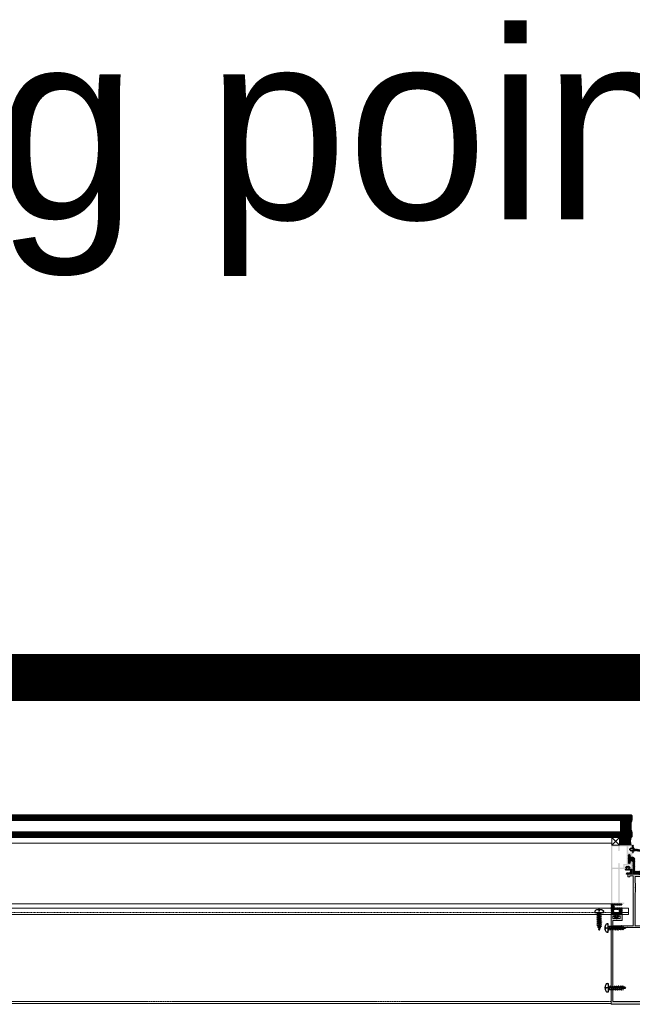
# Model space of a CAD drawing. Header units: millimetres. Extents: x -158258 to 126254, y -16359 to 60195.
# Tile 146 of 173: x -129571 to -128921, y 20778 to 21822. Entities that reach past the tile are written whole.
import ezdxf

# ---------------------------------------------------------------- set-up
doc = ezdxf.new("R2010")
doc.units = ezdxf.units.MM
doc.header["$LTSCALE"] = 0.1
doc.header["$MEASUREMENT"] = 0
for name, pattern in [('AUDIT_D_060311083008-3', [0]), ('CENTER', [2, 1.25, -0.25, 0.25, -0.25]), ('HIDDEN', [0.375, 0.25, -0.125])]:
    doc.linetypes.add(name, pattern=pattern)
for name, color, linetype, lineweight in [('01. Aluminium (Main Structure)', 6, 'Continuous', 5), ('3_Hatch', 8, 'Continuous', 0), ('4. Glass', 140, 'Continuous', 15)]:
    doc.layers.add(name, color=color, linetype=linetype, lineweight=lineweight)
for name, color, linetype in [('A-ANNO-TEXT-100', 211, 'AUDIT_D_060311083008-3'), ('CENTER LINE', 8, 'CENTER'), ('GUARD RAIL', 80, 'Continuous'), ('HARDWARES', 7, 'Continuous')]:
    doc.layers.add(name, color=color, linetype=linetype)
doc.styles.add('Txt100-02', font='GOTHIC.TTF', dxfattribs={"height": 250})
pattern_1 = [(45, (-26191.7542, -14950.54475), (-0.441941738, 0.441941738), []), (135, (-26191.7542, -14950.54475), (-0.441941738, -0.441941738), [])]

# ---------------------------------------------------------------- blocks, each defined once
blk = doc.blocks.new('A$C23054C9A')
at = {"layer": '3_Hatch'}
h = blk.add_hatch(color=256, dxfattribs=at)
h.dxf.hatch_style = 1
h.paths.add_polyline_path([(10.4, 60.5), (10.4, 26), (10.3, 25.8), (10.2, 25.6), (10, 25.5), (9.9, 25.5), (4.7, 25.5), (4.5, 25.5), (4.3, 25.6), (4.2, 25.8), (4.2, 26), (4.2, 60.5), (4.2, 60.7), (4.3, 60.9), (4.5, 61), (4.7, 61), (9.9, 61), (10, 61), (10.2, 60.9), (10.3, 60.7)], flags=16)
h.paths.add_polyline_path([(4.2, 5.9), (4.1, 6.1), (4, 6.3), (3.8, 6.4), (3.6, 6.4), (3.2, 6.4), (3.1, 6.4), (2.9, 6.3), (2.8, 6.1), (2.8, 5.9), (2.8, 1.9), (2.7, 1.7), (2.6, 1.5), (2.4, 1.4), (2.2, 1.4), (-4.5, 1.4), (-4.6, 1.4), (-4.8, 1.5), (-4.9, 1.7), (-4.9, 1.9), (-4.9, 19.5), (-4.9, 19.7), (-4.8, 19.8), (-4.6, 20), (-4.5, 20), (-1.9, 20), (-1.7, 20), (-1.5, 20.2), (-1.4, 20.3), (-1.4, 20.5), (-1.4, 23.6), (-1.4, 23.8), (-1.3, 24), (-1.1, 24.1), (-0.9, 24.1), (2.2, 24.1), (2.4, 24.1), (2.6, 24), (2.7, 23.8), (2.8, 23.6), (2.8, 19.6), (2.8, 19.4), (2.9, 19.3), (3.1, 19.2), (3.2, 19.1), (3.6, 19.1), (3.8, 19.2), (4, 19.3), (4.1, 19.4), (4.2, 19.6), (4.2, 23.6), (4.2, 23.8), (4.3, 24), (4.5, 24.1), (4.7, 24.1), (9.9, 24.1), (10, 24.1), (10.2, 24), (10.3, 23.8), (10.4, 23.6), (10.4, 1.9), (10.3, 1.7), (10.2, 1.5), (10, 1.4), (9.9, 1.4), (4.7, 1.4), (4.5, 1.4), (4.3, 1.5), (4.2, 1.7), (4.2, 1.9)], flags=16)
h.paths.add_polyline_path([(-6, 4.5), (-6.4, 4.2), (-6.4, 1.9), (-6.4, 1.7), (-6.5, 1.5), (-6.7, 1.4), (-6.9, 1.4), (-9.2, 1.4), (-9.4, 1.4), (-9.6, 1.5), (-9.7, 1.7), (-9.8, 1.9), (-9.8, 2.5), (-9.8, 2.7), (-9.9, 2.9), (-10.1, 3), (-10.3, 3), (-10.5, 3), (-10.6, 2.9), (-10.7, 2.7), (-10.8, 2.5), (-10.8, 0.5), (-10.7, 0.3), (-10.6, 0.1), (-10.5, 0), (-10.3, 0), (10.3, 0), (10.5, -0.1), (10.6, -0.2), (10.7, -0.3), (10.8, -0.5), (10.8, -1.5), (10.8, -1.7), (10.9, -1.9), (11.1, -2), (11.3, -2), (11.4, -2), (11.6, -1.9), (11.7, -1.7), (11.8, -1.5), (11.8, 61.9), (11.7, 62.1), (11.6, 62.3), (11.4, 62.4), (11.3, 62.4), (-1.7, 62.4), (-1.9, 62.4), (-2.1, 62.3), (-2.2, 62.1), (-2.3, 61.9), (-2.3, 61.5), (-2.2, 61.4), (-2.1, 61.2), (-1.9, 61.1), (-1.7, 61), (2.2, 61), (2.4, 61), (2.6, 60.9), (2.7, 60.7), (2.8, 60.5), (2.8, 26), (2.7, 25.8), (2.6, 25.6), (2.4, 25.5), (2.2, 25.5), (-3.8, 25.5), (-4, 25.5), (-4.1, 25.4), (-4.2, 25.4), (-4.2, 25.3), (-4.3, 25.2), (-4.3, 25.1), (-4.3, 25.1), (-4.3, 25), (-4.3, 24.9), (-4.3, 24.8), (-4.2, 24.7), (-4.2, 24.6), (-4.1, 24.6), (-4, 24.5), (-3.9, 24.5), (-3.3, 24.5), (-3.1, 24.5), (-3, 24.3), (-2.8, 24.2), (-2.8, 24), (-2.8, 21.9), (-2.8, 21.7), (-3, 21.5), (-3.1, 21.4), (-3.3, 21.4), (-8.9, 21.4), (-9, 21.4), (-9.2, 21.5), (-9.3, 21.7), (-9.4, 21.9), (-9.4, 24), (-9.3, 24.2), (-9.2, 24.3), (-9, 24.5), (-8.9, 24.5), (-8.3, 24.5), (-8.1, 24.5), (-8, 24.7), (-7.9, 24.8), (-7.8, 25), (-7.9, 25.2), (-8, 25.4), (-8.1, 25.5), (-8.3, 25.5), (-10.3, 25.5), (-10.5, 25.5), (-10.6, 25.4), (-10.7, 25.2), (-10.8, 25), (-10.8, 17.9), (-10.7, 17.7), (-10.6, 17.5), (-10.5, 17.4), (-10.3, 17.4), (-9.9, 17.4), (-9.7, 17.4), (-9.5, 17.5), (-9.4, 17.7), (-9.4, 17.9), (-9.4, 19.5), (-9.3, 19.7), (-9.2, 19.8), (-9, 20), (-8.9, 20), (-6.9, 20), (-6.7, 20), (-6.5, 19.8), (-6.4, 19.7), (-6.4, 19.5), (-6.4, 10.2), (-6.4, 10.1), (-6.5, 9.9), (-6.7, 9.8), (-6.9, 9.7), (-8.9, 9.7), (-9, 9.8), (-9.2, 9.9), (-9.3, 10.1), (-9.4, 10.2), (-9.4, 11.3), (-9.4, 11.5), (-9.5, 11.7), (-9.7, 11.8), (-9.9, 11.8), (-10.3, 11.8), (-10.5, 11.8), (-10.6, 11.7), (-10.7, 11.5), (-10.8, 11.3), (-10.8, 7), (-10.7, 6.9), (-10.7, 6.8), (-10.7, 6.7), (-10.6, 6.6), (-10.5, 6.6), (-10.5, 6.5), (-10.4, 6.5), (-10.3, 6.5), (-10.3, 6.5), (-10.2, 6.5), (-10.1, 6.5), (-10, 6.6), (-9.9, 6.6), (-9.9, 6.7), (-9.8, 6.7), (-9.8, 7), (-9.8, 7.6), (-9.7, 7.8), (-9.6, 8), (-9.4, 8.1), (-9.2, 8.1), (-6.9, 8.1), (-6.7, 8.1), (-6.5, 8), (-6.4, 7.8), (-6.4, 7.6), (-6.4, 5.3), (-6, 5), (-6, 4.8), (-6, 4.7)])
blk = doc.blocks.new('A$C768C5112')
at = {"layer": '3_Hatch'}
h = blk.add_hatch(color=256, dxfattribs=at)
h.dxf.hatch_style = 1
h.paths.add_polyline_path([(-4.2, -42), (-3.9, -41.7), (-3.9, -37.7), (-4.5, -36.7), (-4.5, -2.5), (-4.5, -2.3), (-4.4, -2.1), (-4.2, -2), (-4, -2), (4, -2), (4.2, -2), (4.4, -2.1), (4.5, -2.3), (4.5, -2.5), (4.5, -36.7), (3.9, -37.7), (3.9, -41.7), (4.2, -42), (4.3, -42.1), (4.3, -42.3), (4.2, -42.4), (3.9, -42.7), (3.9, -46.7), (4.5, -47.7), (4.5, -53.7), (4.5, -53.9), (4.4, -54.1), (4.2, -54.2), (4, -54.2), (-4, -54.2), (-4.2, -54.2), (-4.4, -54.1), (-4.5, -53.9), (-4.5, -53.7), (-4.5, -47.7), (-3.9, -46.7), (-3.9, -42.7), (-4.2, -42.4), (-4.3, -42.3), (-4.3, -42.1)], flags=16)
h.paths.add_polyline_path([(10, -54), (10, -54.2), (10, -54.4), (9.9, -54.5), (9.7, -54.7), (9.5, -54.7), (7, -54.7), (6.8, -54.7), (6.6, -54.5), (6.5, -54.4), (6.5, -54.2), (6.5, -2.5), (6.5, -2.3), (6.6, -2.1), (6.8, -2), (7, -2), (11.9, -2), (12.2, -1.7), (12.3, -1.6), (12.5, -1.6), (12.6, -1.7), (12.9, -2), (27.5, -2), (27.7, -2), (27.9, -2.1), (28, -2.3), (28, -2.5), (28, -7), (28, -7.2), (27.9, -7.4), (27.7, -7.5), (27.5, -7.5), (18.8, -7.5), (18.6, -7.5), (18.5, -7.6), (18.3, -7.8), (18.3, -8), (18.3, -13.5), (18.3, -13.7), (18.5, -13.9), (18.6, -14), (18.8, -14), (21.8, -14), (22, -14), (22.2, -13.9), (22.3, -13.7), (22.3, -13.5), (22.3, -13), (22.3, -12.8), (22.2, -12.7), (22, -12.5), (21.8, -12.5), (20.8, -12.5), (20.6, -12.5), (20.5, -12.3), (20.4, -12.2), (20.3, -12), (20.3, -10), (20.4, -9.8), (20.5, -9.7), (20.6, -9.5), (20.8, -9.5), (23.6, -9.5), (23.9, -9.2), (24.1, -9.1), (24.2, -9.1), (24.4, -9.2), (24.7, -9.5), (27.5, -9.5), (27.7, -9.5), (27.9, -9.7), (28, -9.8), (28, -10), (28, -12), (28, -12.2), (27.9, -12.3), (27.7, -12.5), (27.5, -12.5), (26.5, -12.5), (26.3, -12.5), (26.2, -12.7), (26.1, -12.8), (26, -13), (26, -13.5), (26.1, -13.7), (26.2, -13.9), (26.3, -14), (26.5, -14), (29.5, -14), (29.7, -14), (29.9, -13.9), (30, -13.7), (30, -13.5), (30, 81), (29.9, 81.2), (29.8, 81.2), (29.7, 81.3), (29.6, 81.3), (29.5, 81.3), (-29.5, 81.3), (-29.7, 81.3), (-29.9, 81.2), (-30, 81), (-30, 80.8), (-30, -13.5), (-30, -13.7), (-29.9, -13.9), (-29.7, -14), (-29.5, -14), (-26.5, -14), (-26.3, -14), (-26.1, -13.9), (-26, -13.7), (-26, -13.5), (-26, -13), (-26, -12.8), (-26.1, -12.7), (-26.3, -12.5), (-26.5, -12.5), (-27.5, -12.5), (-27.7, -12.5), (-27.9, -12.3), (-28, -12.2), (-28, -12), (-28, -10), (-28, -9.8), (-27.9, -9.7), (-27.7, -9.5), (-27.5, -9.5), (-24.7, -9.5), (-24.4, -9.2), (-24.2, -9.1), (-24.1, -9.1), (-23.9, -9.2), (-23.6, -9.5), (-20.8, -9.5), (-20.6, -9.5), (-20.4, -9.7), (-20.3, -9.8), (-20.3, -10), (-20.3, -12), (-20.3, -12.2), (-20.4, -12.3), (-20.6, -12.5), (-20.8, -12.5), (-21.8, -12.5), (-22, -12.5), (-22.2, -12.7), (-22.3, -12.8), (-22.3, -13), (-22.3, -13.5), (-22.3, -13.7), (-22.2, -13.9), (-22, -14), (-21.8, -14), (-18.8, -14), (-18.6, -14), (-18.5, -13.9), (-18.3, -13.7), (-18.3, -13.5), (-18.3, -8), (-18.3, -7.8), (-18.5, -7.6), (-18.6, -7.5), (-18.8, -7.5), (-27.5, -7.5), (-27.7, -7.5), (-27.9, -7.4), (-28, -7.2), (-28, -7), (-28, -2.5), (-28, -2.3), (-27.9, -2.1), (-27.7, -2), (-27.5, -2), (-12.9, -2), (-12.6, -1.7), (-12.5, -1.6), (-12.3, -1.6), (-12.2, -1.7), (-11.9, -2), (-7, -2), (-6.8, -2), (-6.7, -2.1), (-6.5, -2.3), (-6.5, -2.5), (-6.5, -54.2), (-6.5, -54.4), (-6.7, -54.5), (-6.8, -54.7), (-7, -54.7), (-9.5, -54.7), (-9.7, -54.7), (-9.9, -54.5), (-10, -54.4), (-10, -54.2), (-10, -54), (-10.1, -53.8), (-10.3, -53.7), (-10.5, -53.7), (-11.5, -53.7), (-11.7, -53.7), (-11.8, -53.8), (-12, -54), (-12, -54.2), (-12, -56.2), (-12, -56.4), (-11.8, -56.6), (-11.7, -56.7), (-11.5, -56.7), (-0.5, -56.7), (-0.2, -56.4), (-0.1, -56.3), (0.1, -56.3), (0.2, -56.4), (0.5, -56.7), (11.5, -56.7), (11.7, -56.7), (11.8, -56.6), (12, -56.4), (12, -56.2), (12, -54.2), (12, -54), (11.8, -53.8), (11.7, -53.7), (11.5, -53.7), (10.5, -53.7), (10.3, -53.7), (10.1, -53.8)])
h.paths.add_polyline_path([(28, 77.8), (28, 78), (27.9, 78.2), (27.7, 78.3), (27.5, 78.3), (-27.5, 78.3), (-27.7, 78.3), (-27.9, 78.2), (-28, 78), (-28, 77.8), (-28, 0.5), (-28, 0.3), (-27.9, 0.2), (-27.7, 0.1), (-27.5, 0), (27.5, 0), (27.7, 0.1), (27.9, 0.2), (28, 0.3), (28, 0.5)], flags=16)
at = {"layer": '01. Aluminium (Main Structure)', "linetype": 'ByBlock'}
for p, q in [((-30, 81), (-29.9, 81.2)), ((-30, 80.8), (-30, 81)), ((-30, -13.5), (-30, 80.8)), ((-29.9, 81.2), (-29.7, 81.3)), ((-29.7, 81.3), (-29.5, 81.3)), ((-29.5, 81.3), (29.5, 81.3)), ((-28, 78), (-27.9, 78.2)), ((-28, 77.8), (-28, 78)), ((-28, 0.5), (-28, 77.8)), ((-27.9, 78.2), (-27.7, 78.3)), ((-27.7, 78.3), (-27.5, 78.3)), ((-27.5, 78.3), (27.5, 78.3)), ((27.5, 78.3), (27.7, 78.3)), ((27.7, 78.3), (27.9, 78.2)), ((27.9, 78.2), (28, 78)), ((28, 78), (28, 77.8)), ((28, 77.8), (28, 0.5)), ((29.5, 81.3), (29.7, 81.3)), ((29.7, 81.3), (29.9, 81.2)), ((29.9, 81.2), (30, 81)), ((30, 81), (30, 80.8)), ((30, 80.8), (30, -13.5)), ((-28, 0.3), (-28, 0.5)), ((-27.9, 0.2), (-28, 0.3)), ((-27.7, 0.1), (-27.9, 0.2)), ((-27.5, 0), (-27.7, 0.1)), ((27.5, 0), (-27.5, 0)), ((27.7, 0.1), (27.5, 0)), ((27.9, 0.2), (27.7, 0.1)), ((28, 0.3), (27.9, 0.2)), ((28, 0.5), (28, 0.3)), ((-28, -2.3), (-27.9, -2.1)), ((-28, -2.5), (-28, -2.3)), ((-28, -7), (-28, -2.5)), ((-28, -7.2), (-28, -7)), ((-27.9, -7.4), (-28, -7.2)), ((-28, -9.8), (-27.9, -9.7)), ((-28, -10), (-28, -9.8)), ((-28, -12), (-28, -10)), ((-27.9, -2.1), (-27.7, -2)), ((-27.7, -7.5), (-27.9, -7.4)), ((-27.9, -9.7), (-27.7, -9.5)), ((-27.7, -2), (-27.5, -2)), ((-27.5, -7.5), (-27.7, -7.5)), ((-27.7, -9.5), (-27.5, -9.5)), ((-27.5, -2), (-12.9, -2)), ((-18.8, -7.5), (-27.5, -7.5)), ((-27.5, -9.5), (-24.7, -9.5)), ((-24.7, -9.5), (-24.4, -9.2)), ((-24.4, -9.2), (-24.2, -9.1)), ((-24.2, -9.1), (-24.1, -9.1)), ((-24.1, -9.1), (-23.9, -9.2)), ((-23.9, -9.2), (-23.6, -9.5)), ((-23.6, -9.5), (-20.8, -9.5)), ((-20.8, -9.5), (-20.6, -9.5)), ((-20.6, -9.5), (-20.4, -9.7)), ((-20.4, -9.7), (-20.3, -9.8)), ((-20.3, -9.8), (-20.3, -10)), ((-20.3, -10), (-20.3, -12)), ((-18.8, -7.5), (-18.6, -7.5)), ((-18.6, -7.5), (-18.5, -7.6)), ((-18.5, -7.6), (-18.3, -7.8)), ((-18.3, -7.8), (-18.3, -8)), ((-18.3, -8), (-18.3, -13.5)), ((-12.9, -2), (-12.6, -1.7)), ((-12.6, -1.7), (-12.5, -1.6)), ((-12.5, -1.6), (-12.3, -1.6)), ((-12.3, -1.6), (-12.2, -1.7)), ((-12.2, -1.7), (-11.9, -2)), ((-11.9, -2), (-7, -2)), ((-7, -2), (-6.8, -2)), ((-6.8, -2), (-6.7, -2.1)), ((-6.7, -2.1), (-6.5, -2.3)), ((-6.5, -2.3), (-6.5, -2.5)), ((-6.5, -2.5), (-6.5, -54.2)), ((-4.5, -2.3), (-4.4, -2.1)), ((-4.5, -2.5), (-4.5, -2.3)), ((-4.5, -36.7), (-4.5, -2.5)), ((-4.4, -2.1), (-4.2, -2)), ((-4.2, -2), (-4, -2)), ((-4, -2), (4, -2)), ((4, -2), (4.2, -2)), ((4.2, -2), (4.4, -2.1)), ((4.4, -2.1), (4.5, -2.3)), ((4.5, -2.3), (4.5, -2.5)), ((4.5, -2.5), (4.5, -36.7)), ((6.5, -2.3), (6.6, -2.1)), ((6.5, -2.5), (6.5, -2.3)), ((6.5, -54.2), (6.5, -2.5)), ((6.6, -2.1), (6.8, -2)), ((6.8, -2), (7, -2)), ((7, -2), (11.9, -2)), ((11.9, -2), (12.2, -1.7)), ((12.2, -1.7), (12.3, -1.6)), ((12.3, -1.6), (12.5, -1.6)), ((12.5, -1.6), (12.6, -1.7)), ((12.6, -1.7), (12.9, -2)), ((12.9, -2), (27.5, -2)), ((18.3, -7.8), (18.5, -7.6)), ((18.3, -8), (18.3, -7.8)), ((18.3, -8), (18.3, -13.5)), ((18.5, -7.6), (18.6, -7.5)), ((18.6, -7.5), (18.8, -7.5)), ((27.5, -7.5), (18.8, -7.5)), ((20.3, -10), (20.4, -9.8)), ((20.3, -12), (20.3, -10)), ((20.4, -9.8), (20.5, -9.7)), ((20.5, -9.7), (20.6, -9.5)), ((20.6, -9.5), (20.8, -9.5)), ((20.8, -9.5), (23.6, -9.5)), ((23.6, -9.5), (23.9, -9.2)), ((23.9, -9.2), (24.1, -9.1)), ((24.1, -9.1), (24.2, -9.1)), ((24.2, -9.1), (24.4, -9.2)), ((24.4, -9.2), (24.7, -9.5)), ((24.7, -9.5), (27.5, -9.5)), ((27.5, -2), (27.7, -2)), ((27.7, -7.5), (27.5, -7.5)), ((27.5, -9.5), (27.7, -9.5)), ((27.7, -2), (27.9, -2.1)), ((27.9, -7.4), (27.7, -7.5)), ((27.7, -9.5), (27.9, -9.7)), ((27.9, -2.1), (28, -2.3)), ((28, -7.2), (27.9, -7.4)), ((27.9, -9.7), (28, -9.8)), ((28, -2.3), (28, -2.5)), ((28, -2.5), (28, -7)), ((28, -7), (28, -7.2)), ((28, -9.8), (28, -10)), ((28, -10), (28, -12)), ((-30, -13.7), (-30, -13.5)), ((-29.9, -13.9), (-30, -13.7)), ((-29.7, -14), (-29.9, -13.9)), ((-29.5, -14), (-29.7, -14)), ((-26.5, -14), (-29.5, -14)), ((-28, -12.2), (-28, -12)), ((-27.9, -12.3), (-28, -12.2)), ((-27.7, -12.5), (-27.9, -12.3)), ((-27.5, -12.5), (-27.7, -12.5)), ((-26.5, -12.5), (-27.5, -12.5)), ((-26.5, -12.5), (-26.3, -12.5)), ((-26.3, -14), (-26.5, -14)), ((-26.3, -12.5), (-26.1, -12.7)), ((-26.1, -13.9), (-26.3, -14)), ((-26.1, -12.7), (-26, -12.8)), ((-26, -13.7), (-26.1, -13.9)), ((-26, -12.8), (-26, -13)), ((-26, -13), (-26, -13.5)), ((-26, -13.5), (-26, -13.7)), ((-22.3, -12.8), (-22.2, -12.7)), ((-22.3, -13), (-22.3, -12.8)), ((-22.3, -13), (-22.3, -13.5)), ((-22.3, -13.7), (-22.3, -13.5)), ((-22.2, -13.9), (-22.3, -13.7)), ((-22.2, -12.7), (-22, -12.5)), ((-22, -14), (-22.2, -13.9)), ((-22, -12.5), (-21.8, -12.5)), ((-21.8, -14), (-22, -14)), ((-20.8, -12.5), (-21.8, -12.5)), ((-18.8, -14), (-21.8, -14)), ((-20.6, -12.5), (-20.8, -12.5)), ((-20.4, -12.3), (-20.6, -12.5)), ((-20.3, -12.2), (-20.4, -12.3)), ((-20.3, -12), (-20.3, -12.2)), ((-18.6, -14), (-18.8, -14)), ((-18.5, -13.9), (-18.6, -14)), ((-18.3, -13.7), (-18.5, -13.9)), ((-18.3, -13.5), (-18.3, -13.7)), ((18.3, -13.7), (18.3, -13.5)), ((18.5, -13.9), (18.3, -13.7)), ((18.6, -14), (18.5, -13.9)), ((18.8, -14), (18.6, -14)), ((18.8, -14), (21.8, -14)), ((20.4, -12.2), (20.3, -12)), ((20.5, -12.3), (20.4, -12.2)), ((20.6, -12.5), (20.5, -12.3)), ((20.8, -12.5), (20.6, -12.5)), ((21.8, -12.5), (20.8, -12.5)), ((21.8, -12.5), (22, -12.5)), ((22, -14), (21.8, -14)), ((22, -12.5), (22.2, -12.7)), ((22.2, -13.9), (22, -14)), ((22.2, -12.7), (22.3, -12.8)), ((22.3, -13.7), (22.2, -13.9)), ((22.3, -12.8), (22.3, -13)), ((22.3, -13), (22.3, -13.5)), ((22.3, -13.5), (22.3, -13.7)), ((26, -13), (26.1, -12.8)), ((26, -13), (26, -13.5)), ((26.1, -13.7), (26, -13.5)), ((26.1, -12.8), (26.2, -12.7)), ((26.2, -13.9), (26.1, -13.7)), ((26.2, -12.7), (26.3, -12.5)), ((26.3, -14), (26.2, -13.9)), ((26.3, -12.5), (26.5, -12.5)), ((26.5, -14), (26.3, -14)), ((27.5, -12.5), (26.5, -12.5)), ((26.5, -14), (29.5, -14)), ((27.7, -12.5), (27.5, -12.5)), ((27.9, -12.3), (27.7, -12.5)), ((28, -12.2), (27.9, -12.3)), ((28, -12), (28, -12.2)), ((29.7, -14), (29.5, -14)), ((29.9, -13.9), (29.7, -14)), ((30, -13.7), (29.9, -13.9)), ((30, -13.5), (30, -13.7)), ((-3.9, -37.7), (-4.5, -36.7)), ((-4.2, -42), (-3.9, -41.7)), ((-3.9, -41.7), (-3.9, -37.7)), ((4.5, -36.7), (3.9, -37.7)), ((3.9, -37.7), (3.9, -41.7)), ((3.9, -41.7), (4.2, -42)), ((-4.5, -47.7), (-3.9, -46.7)), ((-4.5, -53.7), (-4.5, -47.7)), ((-4.3, -42.1), (-4.2, -42)), ((-4.3, -42.3), (-4.3, -42.1)), ((-4.2, -42.4), (-4.3, -42.3)), ((-3.9, -42.7), (-4.2, -42.4)), ((-3.9, -46.7), (-3.9, -42.7)), ((4.2, -42.4), (3.9, -42.7)), ((3.9, -42.7), (3.9, -46.7)), ((3.9, -46.7), (4.5, -47.7)), ((4.2, -42), (4.3, -42.1)), ((4.3, -42.3), (4.2, -42.4)), ((4.3, -42.1), (4.3, -42.3)), ((4.5, -47.7), (4.5, -53.7)), ((-12, -54), (-11.8, -53.8)), ((-12, -54.2), (-12, -54)), ((-12, -56.2), (-12, -54.2)), ((-12, -56.4), (-12, -56.2)), ((-11.8, -56.6), (-12, -56.4)), ((-11.8, -53.8), (-11.7, -53.7)), ((-11.7, -56.7), (-11.8, -56.6)), ((-11.7, -53.7), (-11.5, -53.7)), ((-11.5, -56.7), (-11.7, -56.7)), ((-11.5, -53.7), (-10.5, -53.7)), ((-11.5, -56.7), (-0.5, -56.7)), ((-10.5, -53.7), (-10.3, -53.7)), ((-10.3, -53.7), (-10.1, -53.8)), ((-10.1, -53.8), (-10, -54)), ((-10, -54), (-10, -54.2)), ((-10, -54.4), (-10, -54.2)), ((-9.9, -54.5), (-10, -54.4)), ((-9.7, -54.7), (-9.9, -54.5)), ((-9.5, -54.7), (-9.7, -54.7)), ((-7, -54.7), (-9.5, -54.7)), ((-6.8, -54.7), (-7, -54.7)), ((-6.7, -54.5), (-6.8, -54.7)), ((-6.5, -54.4), (-6.7, -54.5)), ((-6.5, -54.2), (-6.5, -54.4)), ((-4.5, -53.9), (-4.5, -53.7)), ((-4.4, -54.1), (-4.5, -53.9)), ((-4.2, -54.2), (-4.4, -54.1)), ((-4, -54.2), (-4.2, -54.2)), ((4, -54.2), (-4, -54.2)), ((-0.5, -56.7), (-0.2, -56.4)), ((-0.2, -56.4), (-0.1, -56.3)), ((-0.1, -56.3), (0.1, -56.3)), ((0.1, -56.3), (0.2, -56.4)), ((0.2, -56.4), (0.5, -56.7)), ((0.5, -56.7), (11.5, -56.7)), ((4.2, -54.2), (4, -54.2)), ((4.4, -54.1), (4.2, -54.2)), ((4.5, -53.9), (4.4, -54.1)), ((4.5, -53.7), (4.5, -53.9)), ((6.5, -54.4), (6.5, -54.2)), ((6.6, -54.5), (6.5, -54.4)), ((6.8, -54.7), (6.6, -54.5)), ((7, -54.7), (6.8, -54.7)), ((9.5, -54.7), (7, -54.7)), ((9.7, -54.7), (9.5, -54.7)), ((9.9, -54.5), (9.7, -54.7)), ((10, -54.4), (9.9, -54.5)), ((10, -54), (10.1, -53.8)), ((10, -54.2), (10, -54)), ((10, -54.2), (10, -54.4)), ((10.1, -53.8), (10.3, -53.7)), ((10.3, -53.7), (10.5, -53.7)), ((10.5, -53.7), (11.5, -53.7)), ((11.5, -53.7), (11.7, -53.7)), ((11.7, -56.7), (11.5, -56.7)), ((11.7, -53.7), (11.8, -53.8)), ((11.8, -56.6), (11.7, -56.7)), ((11.8, -53.8), (12, -54)), ((12, -56.4), (11.8, -56.6)), ((12, -54), (12, -54.2)), ((12, -54.2), (12, -56.2)), ((12, -56.2), (12, -56.4))]:
    blk.add_line(p, q, dxfattribs=at)
blk = doc.blocks.new('A$C096C0FB7')
at = {"layer": '3_Hatch'}
h = blk.add_hatch(dxfattribs=at)
h.set_pattern_fill('ANSI31', color=256, scale=5)
h.set_pattern_definition([(45, (-26191.7542, -15010.3187), (-0.441941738, 0.441941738), [])])
h.paths.add_polyline_path([(9.5, -15.5), (9.5, -15.6), (9.5, -17.3), (9.5, -17.5), (9.6, -17.6), (9.7, -17.7), (9.9, -17.7), (11.5, -17.7), (11.7, -17.7), (11.8, -17.6), (11.9, -17.5), (11.9, -17.3), (11.9, -8.5), (11.9, -8.3), (11.8, -8.2), (11.7, -8.1), (11.5, -8.1), (9.9, -8.1), (9.7, -8.1), (9.6, -8.2), (9.5, -8.3), (9.5, -8.5), (9.5, -10.2), (9.5, -10.4), (9.4, -10.5), (9.3, -10.6), (9.1, -10.6), (7.4, -10.6), (7.2, -10.6), (7.1, -10.5), (7, -10.4), (7, -10.2), (7, 2.6), (7, 2.8), (6.9, 2.9), (6.8, 3), (6.6, 3), (-6.9, 3), (-7, 3), (-7.1, 2.9), (-7.2, 2.8), (-7.3, 2.6), (-7.3, 0.4), (-7.2, 0.3), (-7.1, 0.1), (-7, 0), (-6.9, 0), (4.3, 0), (4.4, 0), (4.6, -0.1), (4.7, -0.2), (4.7, -0.4), (4.7, -12.7), (4.7, -12.8), (4.7, -13.1), (4.8, -13.3), (4.9, -13.6), (4.9, -13.8), (5.1, -14), (5.2, -14.2), (5.3, -14.4), (5.5, -14.6), (5.7, -14.7), (5.9, -14.9), (6.1, -15), (6.3, -15.1), (6.6, -15.1), (6.8, -15.2), (7.1, -15.2), (7.2, -15.2), (9.1, -15.2), (9.3, -15.2), (9.4, -15.3)])
blk = doc.blocks.new('*U1030')
at = {"layer": 'CENTER LINE', "linetype": 'CENTER'}
blk.add_line((0, -19.1), (0, 3.8), dxfattribs=at)
at = {"layer": 'HARDWARES', "linetype": 'Continuous'}
for p, q in [((-4.5, 0), (-4.5, 1.2)), ((4.5, 0), (-4.5, 0)), ((-0.7, 2.6), (-0.7, 3.3)), ((0.7, 2.6), (-0.7, 2.6)), ((0.7, 2.6), (0.7, 3.3)), ((4.5, 1.2), (4.5, 0))]:
    blk.add_line(p, q, dxfattribs=at)
at = {"layer": 'HARDWARES'}
for p, q in [((4.5, 0), (-4.5, 0)), ((4.5, 0.8), (4.5, 0))]:
    blk.add_line(p, q, dxfattribs=at)
at = {"layer": 'HARDWARES', "linetype": 'HIDDEN'}
for p, q in [((1.4, 0), (1.4, -0.3)), ((-1.4, -2.1), (-1.4, -3.5)), ((-1.4, -4.2), (-1.4, -5.6)), ((-1.4, -6.3), (-1.4, -7.7)), ((-1.4, -8.4), (-1.4, -9.8)), ((1.4, -1), (1.4, -2.4)), ((1.4, -3.1), (1.4, -4.5)), ((1.4, -5.2), (1.4, -6.6)), ((1.4, -7.3), (1.4, -8.7)), ((1.4, -9.4), (1.4, -10.8)), ((1.1, -15.3), (-1.8, -16.4)), ((2, -15.6), (-1.8, -16.4)), ((-1.8, -16.4), (-0.9, -16.7)), ((-1.4, -10.5), (-1.4, -11.9)), ((-0.9, -16.7), (2, -15.6)), ((1.1, -15.3), (2, -15.6))]:
    blk.add_line(p, q, dxfattribs=at)
for points in [[(-1.4, 0), (-1.4, -1.4)], [(2.4, -0.7), (1.4, -0.3), (-2.4, -1.7), (2.4, -0.7), (-1.4, -2.1), (-2.4, -1.7)], [(2.4, -2.8), (1.4, -2.4), (-2.4, -3.8), (2.4, -2.8), (-1.4, -4.2), (-2.4, -3.8)], [(2.4, -4.9), (1.4, -4.5), (-2.4, -5.9), (2.4, -4.9), (-1.4, -6.3), (-2.4, -5.9)], [(2.4, -7), (1.4, -6.6), (-2.4, -8), (2.4, -7), (-1.4, -8.4), (-2.4, -8)], [(2.4, -9.1), (1.4, -8.7), (-2.4, -10.1), (2.4, -9.1), (-1.4, -10.5), (-2.4, -10.1)], [(2.4, -11.2), (1.4, -10.8), (-2.4, -12.2), (2.4, -11.2), (-1.4, -12.6), (-2.4, -12.2)], [(2.4, -13.3), (1.5, -12.9), (-2.4, -14.3), (2.4, -13.3), (-1.4, -14.7), (-2.4, -14.3)]]:
    blk.add_lwpolyline(points, dxfattribs=at)
at = {"layer": 'HARDWARES', "linetype": 'Continuous'}
for centre, radius, start, end in [((-3.1, 1.2), 1.37, 131.7376, 180), ((-0.7, -2.3), 5.57, 89.5407, 126.6338), ((0.7, -2.3), 5.57, 53.3662, 90.4593), ((3.1, 1.2), 1.37, 0, 48.2624)]:
    blk.add_arc(centre, radius, start, end, dxfattribs=at)
at = {"layer": 'HARDWARES', "linetype": 'HIDDEN'}
for centre, start, end in [((15.4, -11.8), 182.508, 187.2926), ((15.3, -11.8), 189.5795, 194.5622), ((15.3, -11.8), 196.6931, 203.9435), ((-15.3, -11.8), 336.0565, 345.4243), ((-15.3, -11.8), 347.9668, 353.6815), ((-15.3, -11.8), 356.0961, 1.0584)]:
    blk.add_arc(centre, 16.8, start, end, dxfattribs=at)
blk = doc.blocks.new('*U995')
at = {"layer": '3_Hatch'}
h = blk.add_hatch(dxfattribs=at)
h.set_pattern_fill('ANSI37', color=256, scale=5)
h.set_pattern_definition(pattern_1)
edge = h.paths.add_edge_path(flags=16)
edge.add_line((27, 103), (27, 100.9))
edge.add_arc((26.5, 100.9), 0.5, -90, 0, ccw=False)
edge.add_line((26.5, 100.4), (21.8, 100.4))
edge.add_arc((21.8, 100.9), 0.5, 180, 270, ccw=False)
edge.add_line((21.3, 100.9), (21.3, 103))
edge.add_arc((21.8, 103), 0.5, 90, 180, ccw=False)
edge.add_line((21.8, 103.5), (26.5, 103.5))
edge.add_arc((26.5, 103), 0.5, 0, 90, ccw=False)
edge = h.paths.add_edge_path(flags=16)
edge.add_line((24.5, 106), (23.9, 106))
edge.add_arc((23.9, 106.2), 0.2, 180, 270, ccw=False)
edge.add_line((23.7, 106.2), (23.7, 108))
edge.add_arc((23.9, 108), 0.2, 90, 180, ccw=False)
edge.add_line((23.9, 108.2), (24.5, 108.2))
edge.add_arc((24.5, 108), 0.2, 0, 90, ccw=False)
edge.add_line((24.7, 108), (24.7, 106.2))
edge.add_arc((24.5, 106.2), 0.2, -90, 0, ccw=False)
edge = h.paths.add_edge_path()
edge.add_line((27.4, 107.8), (26, 109.1))
edge.add_arc((25.6, 108.4), 0.8, 55.9007, 90)
edge.add_line((25.6, 109.2), (22.7, 109.2))
edge.add_arc((22.7, 108.4), 0.8, 90.0001, 124.0993)
edge.add_line((22.3, 109.1), (20.9, 107.8))
edge.add_arc((21.4, 107.5), 0.553, 157.0553, 290.8747)
edge.add_line((21.6, 107), (22.1, 107))
edge.add_arc((22.1, 106.6), 0.411, -14.8706, 93.8472, ccw=False)
edge.add_line((22.5, 106.5), (22.5, 105.9))
edge.add_arc((22, 106), 0.533, 284.2078, 355.4538, ccw=False)
edge.add_line((22.1, 105.5), (18.8, 105.5))
edge.add_arc((18.8, 105), 0.5, 90.0022, 180)
edge.add_line((18.3, 105), (18.3, 98.9))
edge.add_arc((18.8, 98.9), 0.5, 180, 270)
edge.add_line((18.8, 98.4), (26, 98.4))
edge.add_arc((26, 98.2), 0.2, 0.0142, 90, ccw=False)
edge.add_line((26.2, 98.2), (26.2, 97.2))
edge.add_arc((26.7, 97.2), 0.5, 180, 237.697)
edge.add_line((26.4, 96.8), (27.2, 96.3))
edge.add_arc((27.2, 96.1), 0.25, -139.3278, 90, ccw=False)
edge.add_line((27, 95.9), (18.7, 95.9))
edge.add_arc((19.1, 95.2), 0.841, 116.8773, 243.1351)
edge.add_line((18.7, 94.4), (29.5, 94.4))
edge.add_arc((29.3, 95.2), 0.8, 283.859, 342.2293)
edge.add_line((30, 94.9), (30, 105.2))
edge.add_arc((29.8, 105.2), 0.25, 0, 86.9111)
edge.add_line((29.8, 105.5), (26.2, 105.5))
edge.add_arc((26.3, 106), 0.533, 184.5462, 255.7922, ccw=False)
edge.add_line((25.8, 105.9), (25.8, 106.5))
edge.add_arc((26.2, 106.6), 0.41, 85.8157, 195.2748, ccw=False)
edge.add_line((26.2, 107), (26.7, 107))
edge.add_arc((26.9, 107.5), 0.553, 249.1254, 382.9447)
h = blk.add_hatch(dxfattribs=at)
h.set_pattern_fill('ANSI37', color=256, scale=5)
h.set_pattern_definition(pattern_1)
edge = h.paths.add_edge_path(flags=16)
edge.add_line((11.7, 57.5), (12.6, 57.5))
edge.add_arc((12.6, 57.3), 0.2, 0.005, 90, ccw=False)
edge.add_line((12.8, 57.3), (12.8, 55.5))
edge.add_arc((12.6, 55.5), 0.2, -89.9949, 0, ccw=False)
edge.add_line((12.6, 55.3), (11.7, 55.3))
edge.add_arc((11.7, 55.5), 0.2, 180.0048, 270, ccw=False)
edge.add_line((11.5, 55.5), (11.5, 57.3))
edge.add_arc((11.7, 57.3), 0.2, 90.0049, 180, ccw=False)
edge = h.paths.add_edge_path()
edge.add_line((8, 57.5), (10.4, 57.5))
edge.add_arc((10.1, 56.9), 0.703, 9.1535, 65.3518, ccw=False)
edge.add_arc((10.2, 56.9), 0.527, -79.1604, 6.0555, ccw=False)
edge.add_line((10.3, 56.4), (10, 56.4))
edge.add_arc((10.2, 55.8), 0.703, 111.438, 167.6363)
edge.add_arc((10.1, 55.8), 0.524, 170.5977, 213.7552)
edge.add_line((9.6, 55.5), (10.6, 54.5))
edge.add_arc((11.1, 55.1), 0.769, 224.2645, 270.9894)
edge.add_line((11.1, 54.3), (13.2, 54.3))
edge.add_arc((13.2, 55.1), 0.8, 270.0013, 304.0993)
edge.add_line((13.7, 54.4), (14.7, 55.5))
edge.add_arc((14.3, 55.8), 0.524, 326.2448, 369.4023)
edge.add_arc((14.1, 55.8), 0.703, 12.3637, 68.562)
edge.add_line((14.4, 56.4), (14, 56.4))
edge.add_arc((14.1, 56.9), 0.527, 173.9445, 259.1604, ccw=False)
edge.add_arc((14.2, 56.9), 0.703, 114.6482, 170.8465, ccw=False)
edge.add_line((14, 57.5), (14.6, 57.5))
edge.add_arc((14.4, 58.1), 0.65, 292.6094, 427.3906)
edge.add_line((14.6, 58.7), (9.8, 58.7))
edge.add_arc((9.8, 58.9), 0.2, 187.0702, 243.974, ccw=False)
edge.add_line((9.6, 58.9), (9.6, 61))
edge.add_arc((9.4, 61), 0.2, 0, 37.0365)
edge.add_arc((9.5, 61.4), 0.287, 38.635, 288.09, ccw=False)
edge.add_line((9.7, 61.6), (13.6, 61.6))
edge.add_arc((13.4, 62.2), 0.621, 284.9636, 435.0517)
edge.add_line((13.6, 62.8), (8.1, 62.8))
edge.add_arc((8.1, 62.3), 0.5, 90, 180)
edge.add_line((7.6, 62.3), (7.6, 57.8))
edge.add_arc((8, 57.9), 0.389, 195.6548, 270.5388)
h = blk.add_hatch(dxfattribs=at)
h.set_pattern_fill('ANSI37', color=256, scale=5)
h.set_pattern_definition(pattern_1)
edge = h.paths.add_edge_path(flags=16)
edge.add_arc((7.2, 36.3), 0.3, 180, 281.9731, ccw=False)
edge.add_line((6.9, 36.3), (6.9, 37.2))
edge.add_arc((7.2, 37.2), 0.3, 78.0269, 180, ccw=False)
edge.add_line((7.3, 37.5), (7.7, 37.4))
edge.add_arc((7.9, 38.5), 1.1, 258.0269, 273.1356)
edge.add_line((8, 37.4), (8.9, 37.5))
edge.add_arc((8.9, 37.2), 0.3, 0, 93.1356, ccw=False)
edge.add_line((9.2, 37.2), (9.2, 36.4))
edge.add_arc((8.9, 36.4), 0.3, -93.1356, 0, ccw=False)
edge.add_line((8.9, 36.1), (8, 36.1))
edge.add_arc((7.9, 35), 1.1, 86.8644, 101.9731)
edge.add_line((7.7, 36.1), (7.3, 36))
edge = h.paths.add_edge_path()
edge.add_line((7.2, 32.2), (7.5, 32.2))
edge.add_line((7.5, 32.2), (7.5, 34.3))
edge.add_line((7.5, 34.3), (7.2, 34.8))
edge.add_arc((7.5, 34.9), 0.3, 101.9731, 209.6447, ccw=False)
edge.add_line((7.4, 35.2), (8.1, 35.4))
edge.add_arc((8.2, 35.1), 0.3, 30, 101.9731, ccw=False)
edge.add_line((8.5, 35.2), (8.6, 35))
edge.add_arc((8.9, 35.1), 0.3, 202.2031, 310)
edge.add_line((9, 34.8), (10, 35.7))
edge.add_arc((9.5, 36.3), 0.8, 310, 360)
edge.add_line((10.3, 36.3), (10.3, 37.3))
edge.add_arc((9.5, 37.3), 0.8, 0, 50)
edge.add_line((10, 37.9), (9, 38.7))
edge.add_arc((8.9, 38.5), 0.3, 50, 157.7969)
edge.add_line((8.6, 38.6), (8.5, 38.3))
edge.add_arc((8, 38.7), 0.635, 193.3802, 311.9125, ccw=False)
edge.add_line((7.4, 38.6), (7.2, 40.7))
edge.add_arc((7, 40.5), 0.271, 37.2128, 149.9224)
edge.add_line((6.8, 40.7), (5.9, 38.7))
edge.add_arc((4.6, 39.5), 1.5, 262.7957, 329.961, ccw=False)
edge.add_line((4.4, 38), (-3.3, 39))
edge.add_arc((-3.3, 38.1), 0.9, 91.0175, 200.2869)
edge.add_line((-4.1, 37.7), (4.9, 36.1))
edge.add_arc((4.6, 34.6), 1.5, 0.5805, 79.4803, ccw=False)
edge.add_line((6.1, 34.6), (6.2, 33.2))
edge.add_arc((7.2, 33.2), 1, 182.3925, 270)
h = blk.add_hatch(dxfattribs=at)
h.set_pattern_fill('HEX', color=256, scale=0.1, style=0)
h.set_pattern_definition([(180, (-132730.5055, 434732.8898), (0, 0.549926), [0.3175, -0.635]), (60, (-132730.5055, 434732.8898), (0.4762498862, -0.274963), [0.3175, -0.635]), (120, (-132730.823, 434732.8898), (0.4762498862, 0.274963), [0.3175, -0.635])])
h.paths.add_polyline_path([(19.5, 17.5), (16.3, 17.5), (14.5, 14.9), (14.5, 9.2), (16.3, 6.5), (19.5, 6.5)])
for p, q in [((30, 199.8), (1150, 199.8)), ((11.5, 105.5), (19.9, 105.5)), ((28.4, 105.5), (1150, 105.5)), ((11.5, 99), (18.3, 99)), ((29.5, 94.4), (1150, 94.4)), ((30, 99), (1150, 99)), ((29.6, 30), (1150, 30))]:
    blk.add_line(p, q, dxfattribs=at)
at = {"layer": '3_Hatch', "linetype": 'HIDDEN', "ltscale": 5}
for p, q in [((30, 197.8), (1150, 197.8)), ((11.5, 103.5), (18.3, 103.5)), ((21.7, 103.5), (26.6, 103.5))]:
    blk.add_line(p, q, dxfattribs=at)
at = {"layer": '3_Hatch', "linetype": 'HIDDEN'}
blk.add_line((30, 103.5), (1150, 103.5), dxfattribs=at)
at = {"layer": '3_Hatch', "color": 203}
for p, q in [((1150, 23, 0), (7.5, 23)), ((1150, 22, 0), (7.5, 22)), ((1150, 21, 0), (7.5, 21)), ((1150, 20, 0), (7.5, 20)), ((1150, 19, 0), (7.5, 19)), ((1150, 5, 0), (7.5, 5)), ((1150, 4, 0), (7.5, 4)), ((1150, 3, 0), (7.5, 3)), ((1150, 2, 0), (7.5, 2)), ((1150, 1, 0), (7.5, 1))]:
    blk.add_line(p, q, dxfattribs=at)
at = {"layer": '3_Hatch'}
blk.add_lwpolyline([(11.5, 105.5), (11.5, 99)], dxfattribs=at)
at = {"layer": '3_Hatch', "elevation": 0}
for points in [[(8.5, 24, 0.218494), (8.5, 32)], [(9, 24, 0.218494), (9, 32)], [(9.5, 24, 0.218494), (9.5, 32)], [(10, 24, 0.218494), (10, 32)], [(10.5, 24, 0.218494), (10.5, 32)], [(11, 24, 0.218494), (11, 32)], [(11.5, 24, 0.218494), (11.5, 32)], [(12, 24, 0.218494), (12, 32)], [(12.5, 24, 0.218494), (12.5, 32)], [(13, 24, 0.218494), (13, 32)], [(13.5, 24, 0.218494), (13.5, 32)], [(14, 24, 0.218494), (14, 32)], [(14.5, 24, 0.218494), (14.5, 32)], [(15, 24, 0.218494), (15, 32)], [(15.5, 24, 0.218494), (15.5, 32)], [(16, 24, 0.218494), (16, 32)], [(16.5, 24, 0.218494), (16.5, 32)], [(17, 24, 0.218494), (17, 32)], [(17.5, 24, 0.218494), (17.5, 32)], [(18, 24, 0.218494), (18, 32)], [(18.5, 24, 0.218494), (18.5, 32)], [(19, 24, 0.218494), (19, 32)], [(19.5, 24, 0.218494), (19.5, 32)], [(20, 24, 0.218494), (20, 32)], [(21, 30.5, 0.040365), (20.5, 32)], [(20.5, 24, 0.040365), (21, 25.5, 0.040365)]]:
    blk.add_lwpolyline(points, format="xyb", dxfattribs=at)
at = {"layer": '3_Hatch'}
for points in [[(29, 32), (21, 32), (21, 24), (29, 24)], [(29, 32), (21, 24), (21, 32), (29, 24)]]:
    blk.add_lwpolyline(points, close=True, dxfattribs=at)
at = {"layer": '3_Hatch', "elevation": 0}
for points in [[(16, 18), (14, 15), (14, 9), (16, 6)], [(20, 6), (20, 18)]]:
    blk.add_lwpolyline(points, dxfattribs=at)
blk.add_lwpolyline([(16.3, 6.5), (19.5, 6.5), (19.5, 17.5), (16.3, 17.5), (14.5, 14.9), (14.5, 9.2)], close=True, dxfattribs=at)
at = {"layer": '3_Hatch'}
for centre, radius, start, end in [((-11.3, 12, 0), 20.1, 339.5887, 20.4113), ((-5.9, 12, 0), 15.6, 337.3883, 22.5654), ((-5.1, 12, 0), 15.6, 337.3883, 22.5654), ((-4.3, 12, 0), 15.6, 337.3883, 22.5654), ((-3.4, 12, 0), 15.6, 337.3883, 22.5654), ((-2.6, 12, 0), 15.6, 337.3883, 22.5654), ((-1.8, 12, 0), 15.6, 337.3883, 22.5654), ((-1.1, 12, 0), 15.6, 12.2141, 22.5654), ((-0.4, 12, 0), 15.6, 15.0523, 22.5654), ((0.4, 12, 0), 15.6, 18.0541, 22.5654), ((-1.1, 12, 0), 15.6, 337.3883, 347.7859), ((-0.4, 12, 0), 15.6, 337.3883, 344.9477), ((0.4, 12, 0), 15.6, 337.3883, 341.9459)]:
    blk.add_arc(centre, radius, start, end, dxfattribs=at)
at = {"layer": '4. Glass'}
for points in [[(1150, 18), (8.5, 18), (7.5, 19), (7.5, 23), (8.5, 24), (1150, 24)], [(1150, 0), (8.5, 0)]]:
    blk.add_lwpolyline(points, dxfattribs=at)
at = {"layer": '4. Glass', "elevation": 0}
blk.add_lwpolyline([(8.5, 0), (7.5, 1), (7.5, 5), (8.5, 6), (1150, 6)], dxfattribs=at)
at = {"layer": '3_Hatch'}
for name, p in [('A$C768C5112', (0, 119.5)), ('A$C23054C9A', (18.2, 32)), ('A$C096C0FB7', (0, 59.8))]:
    blk.add_blockref(name, p, dxfattribs=at)
at = {"layer": 'HARDWARES', "rotation": 270}
blk.add_blockref('*U1030', (33, 183.3), dxfattribs=at)
at = {"layer": 'HARDWARES', "xscale": -1}
for p, rotation in [((33, 120), 270), ((42.5, 103.5), 180)]:
    blk.add_blockref('*U1030', p, dxfattribs=dict(at, rotation=rotation))

msp = doc.modelspace()

# ---------------------------------------------------------------- linework, layer by layer
at = {"layer": 'GUARD RAIL', "linetype": 'Continuous', "transparency": 33554687, "const_width": 50}
msp.add_lwpolyline([(-140893.2, 21124.6), (-128409.9, 21124.6)], dxfattribs=at)

# ---------------------------------------------------------------- block references
at = {"layer": '3_Hatch', "transparency": 33554687, "rotation": 179.9999999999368}
msp.add_blockref('*U995', (-128913.9, 20979), dxfattribs=at)

# ---------------------------------------------------------------- texts
at = {"layer": 'A-ANNO-TEXT-100', "transparency": 33554687, "insert": (-130829.6, 21810.3), "char_height": 200, "width": 2820.521, "attachment_point": 1, "style": 'Txt100-02'}
msp.add_mtext('gas tapping point', dxfattribs=at)

doc.saveas('drawing.dxf')
